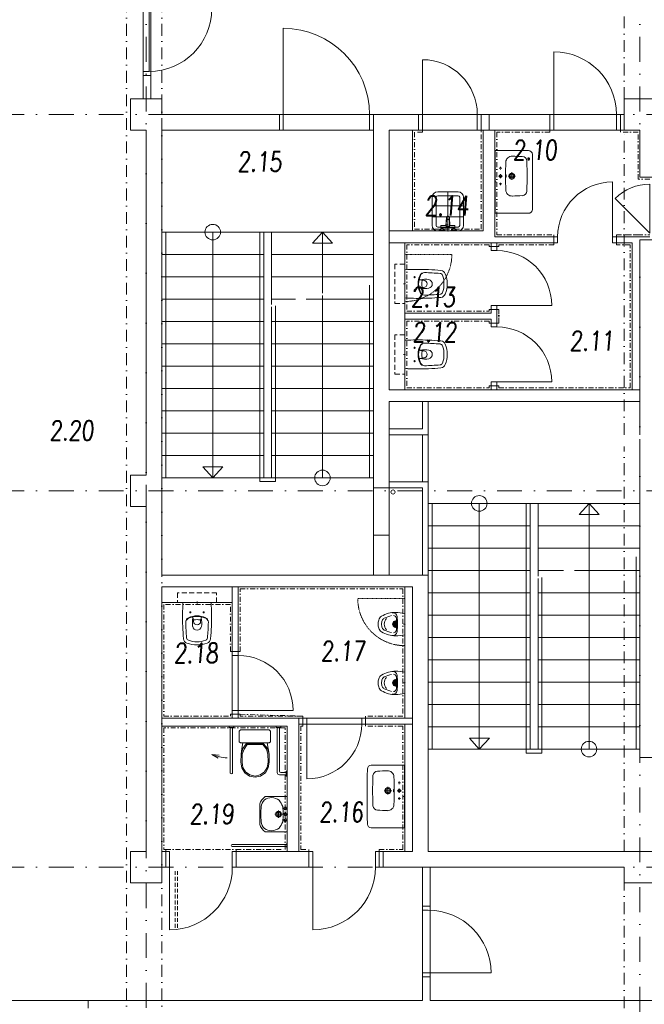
# Model space of a CAD drawing. Header units: millimetres. Extents: x 144573 to 336993, y 74252 to 247042.
# Tile 126 of 256: x 152099 to 160067, y 179905 to 192465. Entities that reach past the tile are written whole.
import ezdxf

# ---------------------------------------------------------------- set-up
doc = ezdxf.new("R2010")
doc.units = ezdxf.units.MM
for name, pattern in [('ACDINTGL', [3, 2, -1]), ('AM_DIN_F_W050', [6.25, 4.75, -1.5]), ('AM_DIN_G_W050', [13.75, 9.75, -1.5, 1, -1.5]), ('CK_Čerchovaná 50', [6, 3, -1.5, 0, -1.5]), ('DASHED', [0.75, 0.5, -0.25]), ('ČERCHOVANÁ', [25.4, 12.7, -6.35, 0, -6.35]), ('ČÁRKOVANÁ', [19.05, 12.7, -6.35]), ('ČÁRKOVANÁ01-01', [2, 1, -1])]:
    doc.linetypes.add(name, pattern=pattern)
for name, color, linetype, lineweight in [('DVERE', 255, 'Continuous', 0), ('NOVA', 255, 'Continuous', 0), ('NOVÁ INTERIERY', 255, 'Continuous', 0), ('NOVÁ TENKÁ', 255, 'Continuous', 0), ('NOVÁ TLUSTÁ', 255, 'Continuous', 0), ('OBKLAD', 255, 'ČERCHOVANÁ', 0), ('OSY', 255, 'Continuous', 0), ('POPIS2', 255, 'Continuous', 0), ('TENKA', 255, 'Continuous', 0), ('TLUSTA', 255, 'Continuous', 0), ('ZARIZOVAKY', 255, 'Continuous', 0), ('ŽB', 255, 'Continuous', 0)]:
    doc.layers.add(name, color=color, linetype=linetype, lineweight=lineweight)
doc.layers.add('PLOCHY K PRONÁJMU', color=255, linetype='Continuous', lineweight=0, plot=False)
doc.styles.add('CS-ROMANS', font='romans.shx', dxfattribs={"width": 0.75, "oblique": 5})

# ---------------------------------------------------------------- blocks, each defined once
blk = doc.blocks.new('232580d')
at = {"color": 4, "linetype": 'AM_DIN_G_W050', "ltscale": 2}
for p, q in [((0, 4), (0, -17)), ((-191, -70), (-159, -70)), ((-175, -54), (-175, -86)), ((-101, -70), (-49, -70)), ((-75, -44), (-75, -96)), ((41, -70), (9, -70)), ((25, -54), (25, -86)), ((-123, -215), (-27, -215)), ((-75, -167), (-75, -263))]:
    blk.add_line(p, q, dxfattribs=at)
blk.add_line((400, -3), (-400, -3))
blk.add_lwpolyline([(400, -3), (396, 0), (-396, 0), (-400, -3), (-400, -427, 0.409065), (-351, -477, 0.008803), (351, -477, 0.407938), (400, -427)], format="xyb", close=True)
for centre, radius in [((-75, -70), 17.5), ((-75, -215), 37.5), ((-75, -215), 26)]:
    blk.add_circle(centre, radius)
for centre, radius, start, end in [((-250, -219), 80, 91.2976, 182.0452), ((30179, 981), 30532, 182.2568, 182.496), ((-82, -3801), 3666, 89.8884, 92.6532), ((-68, -3801), 3666, 87.3468, 90.1116), ((100, -219), 80, 357.9548, 88.7024), ((-30329, 981), 30532, 357.504, 357.7432), ((-265, -346), 60, 183.112, 267.0658), ((115, -346), 60, 272.9342, 356.888), ((-93, 3212), 3622, 267.2245, 270.2742), ((-57, 3212), 3622, 269.7258, 272.7755)]:
    blk.add_arc(centre, radius, start, end)
blk.add_ellipse((-75, -141), major_axis=(-15, 0), ratio=0.099268)
blk = doc.blocks.new('255109d')
for p, q in [((-226, 140), (-227, 136)), ((-240, 46), (-219, 46)), ((-240, -46), (-219, -46)), ((-226, -140), (-227, -136))]:
    blk.add_line(p, q)
at = {"color": 4, "linetype": 'AM_DIN_G_W050', "ltscale": 2}
for p, q in [((-115, 85), (-135, 85)), ((-125, 95), (-125, 75)), ((-115, -85), (-135, -85)), ((-125, -95), (-125, -75)), ((15, 0), (-15, 0))]:
    blk.add_line(p, q, dxfattribs=at)
blk.add_lwpolyline([(0, 175, 0.396878), (-5, 180, 0.013004), (-147, 185, 0.025385), (-461, 172, 0.282342), (-517, 130, 0.101012), (-540, 0, 0.101012), (-517, -130, 0.282342), (-461, -172, 0.025385), (-147, -185, 0.013016), (-5, -180, 0.3898), (0, -175)], format="xyb", close=True)
for centre in [(-125, 85), (-125, -85)]:
    blk.add_circle(centre, 7.5)
for centre, radius, start, end in [((-449, 98), 35, 94.5355, 159.2306), ((-102, -4356), 4503, 91.8907, 94.4491), ((-249, 84), 60, 25.396, 91.5044), ((-224, 136), 3, 169.7599, 243.74), ((-249, 84), 54.3, 25.396, 63.74), ((-210, 8), 290, 159.2403, 181.6777), ((-210, -8), 290, 178.3223, 200.7597), ((-294, 0), 56.9, 102.1151, 180.2071), ((-294, 0), 56.9, 179.7929, 257.8849), ((-260, -216), 276, 76.7662, 99.7137), ((-240, 0), 45.6, 90, 180.2071), ((-240, 0), 45.6, 179.7929, 270), ((-210, 41), 10, 96.4253, 187.6248), ((-514, 0), 296, 0, 7.6248), ((-252, 409), 361, 276.4253, 279.5601), ((-427, 0), 251, 0, 25.396), ((-427, 0), 257, 0, 25.396), ((-193, 63), 10, 279.5601, 355.2939), ((-449, -98), 35, 200.7694, 265.4645), ((-260, 216), 276, 260.2863, 283.1947), ((-249, -84), 60, 268.4956, 334.604), ((-249, -84), 54.3, 296.26, 334.604), ((-514, 0), 296, 352.3752, 0), ((-210, -41), 10, 172.3752, 263.5747), ((-252, -409), 361, 80.4399, 83.5747), ((-427, 0), 251, 334.604, 0), ((-427, 0), 257, 334.604, 0), ((-193, -63), 10, 4.7061, 80.4399), ((-102, 4356), 4503, 265.5509, 268.1093), ((-224, -136), 3, 116.26, 190.2401)]:
    blk.add_arc(centre, radius, start, end)
blk = doc.blocks.new('vylevka')
for p, q in [((-500, -130), (-500, 130)), ((-450, -130), (-450, 130)), ((-430, 200), (-70, 200)), ((-430, 150), (-70, 150)), ((-320, 200), (-320, -200)), ((-180, 200), (-180, -200)), ((-50, 130), (-50, -130)), ((0, 130), (0, -130)), ((-500, 0), (0, 0)), ((-70, -150), (-430, -150)), ((-70, -200), (-430, -200))]:
    blk.add_line(p, q)
for centre, radius, start, end in [((-430, 130), 70, 90, 180), ((-430, 130), 20, 90, 180), ((-70, 130), 70, 0, 90), ((-70, 130), 20, 0, 90), ((-430, -130), 70, 180, 270), ((-430, -130), 20, 180, 270), ((-70, -130), 20, 270, 0), ((-70, -130), 70, 270, 0)]:
    blk.add_arc(centre, radius, start, end)
blk = doc.blocks.new('16__hcb01497_dwg')
for p, q in [((0, 184), (0, 189)), ((0, 189), (0, 184)), ((0, 189), (1.31857, 189)), ((0, 184), (21.3, 164)), ((0, 184), (21.3, 164)), ((0, 184), (1.31857, 184)), ((1.31857, 189), (4.76714, 189)), ((1.31857, 184), (4.76714, 184)), ((4.76714, 189), (10.4471, 189)), ((4.76714, 184), (10.4471, 184)), ((10.4471, 189), (17.8514, 189)), ((10.4471, 184), (17.8514, 184)), ((17.8514, 189), (26.3714, 189)), ((17.8514, 184), (26.3714, 184)), ((20.5, 149), (20.5, 144.04)), ((20.5, 149), (21.1, 149)), ((20.5, 144.04), (20.5, 149)), ((20.5, 144.04), (20.5, 139)), ((20.5, 139), (20.5, 144.04)), ((20.5, 139), (20.5, 133.96)), ((20.5, 133.96), (20.5, 139)), ((20.5, 129.32), (20.5, 133.96)), ((20.5, 133.96), (20.5, 129.32)), ((20.5, 125.24), (20.5, 129.32)), ((20.5, 129.32), (20.5, 125.24)), ((21.1, 149), (110.5, 149)), ((21.1, 149), (110.5, 149)), ((21.3, 164), (21.8071, 164)), ((21.8071, 164), (23.2271, 164)), ((22.3143, 161), (24.3429, 163)), ((22.3143, 159), (22.3143, 161)), ((22.3143, 161), (22.8214, 161)), ((22.3143, 161), (22.3143, 159)), ((22.3143, 156), (22.3143, 159)), ((22.3143, 159), (22.3143, 156)), ((22.3143, 156), (22.3143, 153)), ((22.3143, 153), (22.3143, 156)), ((22.3143, 151), (22.3143, 153)), ((22.3143, 153), (22.3143, 151)), ((22.3143, 151), (24.3429, 149)), ((22.3143, 151), (22.8214, 151)), ((22.8214, 161), (48.6857, 161)), ((22.8214, 151), (48.6857, 151)), ((23.2271, 164), (25.4586, 164)), ((23.2271, 164), (24.3429, 164)), ((24.3429, 163), (24.3429, 164)), ((24.3429, 164), (24.7486, 164)), ((24.3429, 164), (24.3429, 163)), ((24.3429, 163), (24.7486, 163)), ((24.7486, 164), (25.8643, 164)), ((24.7486, 163), (25.8643, 163)), ((25.4586, 164), (28.4, 164)), ((25.8643, 164), (27.5886, 164)), ((25.8643, 163), (27.5886, 163)), ((26.3714, 189), (35.5, 189)), ((26.3714, 184), (35.5, 184)), ((27.5886, 164), (29.9214, 164)), ((27.5886, 163), (29.9214, 163)), ((28.4, 164), (31.8486, 164)), ((29.9214, 164), (32.66, 164)), ((29.9214, 163), (32.66, 163)), ((31.8486, 164), (35.5, 164)), ((32.66, 164), (35.5, 164)), ((32.66, 163), (35.5, 163)), ((35.5, 189), (44.6286, 189)), ((35.5, 184), (44.6286, 184)), ((35.5, 164), (38.34, 164)), ((35.5, 164), (39.1514, 164)), ((35.5, 163), (38.34, 163)), ((38.34, 164), (41.0786, 164)), ((38.34, 163), (41.0786, 163)), ((39.1514, 164), (42.6, 164)), ((41.0786, 164), (43.4114, 164)), ((41.0786, 163), (43.4114, 163)), ((42.6, 164), (45.5414, 164)), ((43.4114, 164), (45.1357, 164)), ((43.4114, 163), (45.1357, 163)), ((44.6286, 189), (53.1486, 189)), ((44.6286, 184), (53.1486, 184)), ((45.1357, 164), (46.2514, 164)), ((45.1357, 163), (46.2514, 163)), ((45.5414, 164), (47.7729, 164)), ((46.2514, 164), (46.6571, 164)), ((46.2514, 163), (46.6571, 163)), ((46.6571, 163), (46.6571, 164)), ((46.6571, 164), (46.6571, 163)), ((46.6571, 164), (47.7729, 164)), ((46.6571, 163), (48.6857, 161)), ((46.6571, 149), (48.6857, 151)), ((47.7729, 164), (49.1929, 164)), ((48.6857, 161), (48.6857, 156)), ((48.6857, 156), (48.6857, 161)), ((48.6857, 156), (48.6857, 153)), ((48.6857, 153), (48.6857, 156)), ((48.6857, 151), (48.6857, 153)), ((48.6857, 153), (48.6857, 151)), ((49.1929, 164), (49.7, 164)), ((49.7, 164), (71, 184)), ((53.1486, 189), (60.5529, 189)), ((53.1486, 184), (60.5529, 184)), ((60.5529, 189), (66.2329, 189)), ((60.5529, 184), (66.2329, 184)), ((66.2329, 189), (69.6814, 189)), ((66.2329, 184), (69.6814, 184)), ((69.6814, 189), (71, 189)), ((69.6814, 184), (71, 184)), ((71, 184), (71, 189)), ((71, 189), (71, 184)), ((88.764, 123.713), (89.292, 126.814)), ((88.764, 123.713), (89.292, 126.814)), ((89.292, 126.814), (91.404, 132.014)), ((90.26, 128.77), (91.404, 131.123)), ((90.917, 124.569), (92.66, 126.902)), ((91.404, 132.014), (94.924, 136.607)), ((91.404, 131.123), (93.076, 133.418)), ((92.66, 126.902), (94.608, 128.944)), ((93.076, 133.418), (95.012, 135.367)), ((94.608, 128.944), (96.7611, 130.792)), ((94.924, 136.607), (99.588, 140.074)), ((95.012, 135.367), (97.124, 137.187)), ((96.7611, 130.792), (99.2218, 132.444)), ((97.124, 137.187), (99.588, 138.695)), ((99.2218, 132.444), (101.888, 133.611)), ((99.588, 140.074), (104.868, 142.153)), ((99.588, 138.695), (102.14, 139.743)), ((101.888, 133.611), (104.656, 134.486)), ((102.14, 139.743), (104.868, 140.626)), ((104.656, 134.486), (107.527, 135.07)), ((104.868, 142.153), (110.5, 142.933)), ((104.868, 140.626), (107.596, 141.14)), ((107.527, 135.07), (110.5, 135.264)), ((107.596, 141.14), (110.5, 141.361)), ((199.9, 149), (110.5, 149)), ((199.9, 149), (110.5, 149)), ((116.132, 142.153), (110.5, 142.933)), ((113.404, 141.14), (110.5, 141.361)), ((113.473, 135.07), (110.5, 135.264)), ((116.132, 140.626), (113.404, 141.14)), ((116.344, 134.486), (113.473, 135.07)), ((121.412, 140.074), (116.132, 142.153)), ((118.86, 139.743), (116.132, 140.626)), ((119.112, 133.611), (116.344, 134.486)), ((121.412, 138.695), (118.86, 139.743)), ((121.7782, 132.444), (119.112, 133.611)), ((126.076, 136.607), (121.412, 140.074)), ((123.876, 137.187), (121.412, 138.695)), ((124.2389, 130.792), (121.7782, 132.444)), ((125.988, 135.367), (123.876, 137.187)), ((126.392, 128.944), (124.2389, 130.792)), ((127.924, 133.418), (125.988, 135.367)), ((129.596, 132.014), (126.076, 136.607)), ((128.34, 126.902), (126.392, 128.944)), ((129.596, 131.123), (127.924, 133.418)), ((130.083, 124.569), (128.34, 126.902)), ((131.708, 126.814), (129.596, 132.014)), ((130.74, 128.77), (129.596, 131.123)), ((132.236, 123.713), (131.708, 126.814)), ((132.236, 123.713), (131.708, 126.814)), ((150, 189), (150, 184)), ((150, 184), (150, 189)), ((151.3186, 189), (150, 189)), ((171.3, 164), (150, 184)), ((151.3186, 184), (150, 184)), ((154.7671, 189), (151.3186, 189)), ((154.7671, 184), (151.3186, 184)), ((160.4471, 189), (154.7671, 189)), ((160.4471, 184), (154.7671, 184)), ((167.8514, 189), (160.4471, 189)), ((167.8514, 184), (160.4471, 184)), ((176.3714, 189), (167.8514, 189)), ((176.3714, 184), (167.8514, 184)), ((171.8071, 164), (171.3, 164)), ((173.2271, 164), (171.8071, 164)), ((174.3429, 163), (172.3143, 161)), ((198.1786, 161), (172.3143, 161)), ((172.3143, 156), (172.3143, 161)), ((172.3143, 161), (172.3143, 156)), ((172.3143, 153), (172.3143, 156)), ((172.3143, 156), (172.3143, 153)), ((172.3143, 153), (172.3143, 151)), ((172.3143, 151), (172.3143, 153)), ((198.1786, 151), (172.3143, 151)), ((174.3429, 149), (172.3143, 151)), ((175.4586, 164), (173.2271, 164)), ((174.3429, 164), (173.2271, 164)), ((174.3429, 164), (174.3429, 163)), ((174.7486, 164), (174.3429, 164)), ((174.3429, 163), (174.3429, 164)), ((174.7486, 163), (174.3429, 163)), ((175.8643, 164), (174.7486, 164)), ((175.8643, 163), (174.7486, 163)), ((178.4, 164), (175.4586, 164)), ((177.5886, 164), (175.8643, 164)), ((177.5886, 163), (175.8643, 163)), ((185.5, 189), (176.3714, 189)), ((185.5, 184), (176.3714, 184)), ((179.9214, 164), (177.5886, 164)), ((179.9214, 163), (177.5886, 163)), ((181.8486, 164), (178.4, 164)), ((182.66, 164), (179.9214, 164)), ((182.66, 163), (179.9214, 163)), ((185.5, 164), (181.8486, 164)), ((185.5, 164), (182.66, 164)), ((185.5, 163), (182.66, 163)), ((194.6286, 189), (185.5, 189)), ((194.6286, 184), (185.5, 184)), ((189.1514, 164), (185.5, 164)), ((188.34, 164), (185.5, 164)), ((188.34, 163), (185.5, 163)), ((191.0786, 164), (188.34, 164)), ((191.0786, 163), (188.34, 163)), ((192.6, 164), (189.1514, 164)), ((193.4114, 164), (191.0786, 164)), ((193.4114, 163), (191.0786, 163)), ((195.5414, 164), (192.6, 164)), ((195.1357, 164), (193.4114, 164)), ((195.1357, 163), (193.4114, 163)), ((203.1486, 189), (194.6286, 189)), ((203.1486, 184), (194.6286, 184)), ((196.2514, 164), (195.1357, 164)), ((196.2514, 163), (195.1357, 163)), ((197.7729, 164), (195.5414, 164)), ((196.6571, 164), (196.2514, 164)), ((196.6571, 163), (196.2514, 163)), ((197.7729, 164), (196.6571, 164)), ((196.6571, 164), (196.6571, 163)), ((196.6571, 163), (196.6571, 164)), ((198.6857, 161), (196.6571, 163)), ((198.6857, 151), (196.6571, 149)), ((199.1929, 164), (197.7729, 164)), ((198.6857, 161), (198.1786, 161)), ((198.6857, 151), (198.1786, 151)), ((198.6857, 161), (198.6857, 159)), ((198.6857, 159), (198.6857, 161)), ((198.6857, 159), (198.6857, 156)), ((198.6857, 156), (198.6857, 159)), ((198.6857, 153), (198.6857, 156)), ((198.6857, 156), (198.6857, 153)), ((198.6857, 153), (198.6857, 151)), ((198.6857, 151), (198.6857, 153)), ((199.7, 164), (199.1929, 164)), ((221, 184), (199.7, 164)), ((221, 184), (199.7, 164)), ((200.5, 149), (199.9, 149)), ((200.5, 144.04), (200.5, 149)), ((200.5, 149), (200.5, 144.04)), ((200.5, 139), (200.5, 144.04)), ((200.5, 144.04), (200.5, 139)), ((200.5, 133.96), (200.5, 139)), ((200.5, 139), (200.5, 133.96)), ((200.5, 133.96), (200.5, 129.32)), ((200.5, 129.32), (200.5, 133.96)), ((200.5, 129.32), (200.5, 125.24)), ((200.5, 125.24), (200.5, 129.32)), ((210.5529, 189), (203.1486, 189)), ((210.5529, 184), (203.1486, 184)), ((216.23286, 189), (210.5529, 189)), ((216.23286, 184), (210.5529, 184)), ((219.68143, 189), (216.23286, 189)), ((219.68143, 184), (216.23286, 184)), ((221, 189), (219.68143, 189)), ((221, 184), (219.68143, 184)), ((221, 189), (221, 184)), ((221, 184), (221, 189)), ((20.5, 122.12), (20.5, 125.24)), ((20.5, 125.24), (20.5, 122.12)), ((20.5, 120.2), (20.5, 122.12)), ((20.5, 122.12), (20.5, 120.2)), ((20.5, 119.48), (20.5, 120.2)), ((20.5, 120.2), (20.5, 119.48)), ((20.5, 119.48), (21.1, 119)), ((21.1, 119), (85.87269, 119)), ((21.1, 119), (85.87269, 119)), ((85.87269, 119), (91.5, 18.7113)), ((87.9436, 113.874), (88.1487, 116.693)), ((87.9436, 113.874), (88.0295, 109.714)), ((88.0295, 109.714), (88.1356, 106.059)), ((88.1356, 106.059), (88.3031, 101.859)), ((88.1487, 116.693), (88.764, 123.713)), ((88.1487, 116.693), (88.7639, 119.416)), ((88.3031, 101.859), (88.4913, 97.5607)), ((88.4913, 97.5607), (88.66662, 94.41746)), ((88.66662, 94.41746), (91.0195, 57.4329)), ((88.7639, 119.416), (89.6866, 122.041)), ((89.6866, 122.041), (90.917, 124.569)), ((91.0195, 57.4329), (91.2246, 55.0022)), ((91.2246, 55.0022), (91.7372, 52.6687)), ((91.5, 18.7113), (91.7, 16.2493)), ((91.7, 16.2493), (92.2, 13.8858)), ((91.7372, 52.6687), (92.5574, 50.3353)), ((92.2, 13.8858), (93, 11.5223)), ((92.5574, 50.3353), (93.5827, 48.1963)), ((93, 11.5223), (94, 9.35567)), ((93.5827, 48.1963), (95.1207, 46.1545)), ((94, 9.35567), (95.5, 7.28758)), ((95.1207, 46.1545), (96.7611, 44.4044)), ((95.5, 7.28758), (97.1, 5.51492)), ((96.7611, 44.4044), (98.6066, 42.8487)), ((97.1, 5.51492), (98.9, 3.93923)), ((98.1542, 110.929), (98.1902, 111.185)), ((98.1542, 110.929), (98.1902, 110.673)), ((98.1902, 111.185), (98.2862, 111.425)), ((98.1902, 110.673), (98.2862, 110.433)), ((98.2862, 111.425), (98.4462, 111.637)), ((98.2862, 110.433), (98.4462, 110.221)), ((98.4462, 111.637), (98.6582, 111.797)), ((98.4462, 110.221), (98.6582, 110.061)), ((98.6066, 42.8487), (100.76, 41.3903)), ((98.6582, 111.797), (98.8982, 111.893)), ((98.6582, 110.061), (98.8982, 109.965)), ((98.8982, 111.893), (99.1542, 111.929)), ((98.8982, 109.965), (99.1542, 109.929)), ((98.9, 3.93923), (101, 2.46202)), ((99.1542, 111.929), (99.4102, 111.893)), ((99.1542, 109.929), (99.4102, 109.965)), ((99.4102, 111.893), (99.6502, 111.797)), ((99.4102, 109.965), (99.6502, 110.061)), ((99.6502, 111.797), (99.8622, 111.637)), ((99.6502, 110.061), (99.8622, 110.221)), ((99.8622, 111.637), (100.0222, 111.425)), ((99.8622, 110.221), (100.0222, 110.433)), ((100.0222, 111.425), (100.1182, 111.185)), ((100.0222, 110.433), (100.1182, 110.673)), ((100.1182, 111.185), (100.1542, 110.929)), ((100.1182, 110.673), (100.1542, 110.929)), ((100.76, 41.3903), (103.015, 40.418)), ((101, 2.46202), (103.2, 1.47721)), ((103.015, 40.418), (105.476, 39.6402)), ((103.2, 1.47721), (105.6, 0.68937)), ((103.2, 1.47721), (105.6, 0.68937)), ((105.476, 39.6402), (107.937, 39.1541)), ((105.6, 0.68937), (108, 0.19696)), ((105.6, 0.68937), (108, 0.19696)), ((107.937, 39.1541), (110.5, 38.9596)), ((108, 0.19696), (110.5, 0)), ((108, 0.19696), (110.5, 0)), ((113.063, 39.1541), (110.5, 38.9596)), ((113, 0.19696), (110.5, 0)), ((113, 0.19696), (110.5, 0)), ((115.4, 0.68937), (113, 0.19696)), ((115.4, 0.68937), (113, 0.19696)), ((115.524, 39.6402), (113.063, 39.1541)), ((117.8, 1.47721), (115.4, 0.68937)), ((117.8, 1.47721), (115.4, 0.68937)), ((117.985, 40.418), (115.524, 39.6402)), ((120, 2.46202), (117.8, 1.47721)), ((120.24, 41.3903), (117.985, 40.418)), ((122.1, 3.93923), (120, 2.46202)), ((122.3934, 42.8487), (120.24, 41.3903)), ((120.8818, 111.185), (120.8458, 110.929)), ((120.8818, 110.673), (120.8458, 110.929)), ((120.9778, 111.425), (120.8818, 111.185)), ((120.9778, 110.433), (120.8818, 110.673)), ((121.1378, 111.637), (120.9778, 111.425)), ((121.1378, 110.221), (120.9778, 110.433)), ((121.3498, 111.797), (121.1378, 111.637)), ((121.3498, 110.061), (121.1378, 110.221)), ((121.5898, 111.893), (121.3498, 111.797)), ((121.5898, 109.965), (121.3498, 110.061)), ((121.8458, 111.929), (121.5898, 111.893)), ((121.8458, 109.929), (121.5898, 109.965)), ((122.1018, 111.893), (121.8458, 111.929)), ((122.1018, 109.965), (121.8458, 109.929)), ((123.9, 5.51492), (122.1, 3.93923)), ((122.3418, 111.797), (122.1018, 111.893)), ((122.3418, 110.061), (122.1018, 109.965)), ((122.5538, 111.637), (122.3418, 111.797)), ((122.5538, 110.221), (122.3418, 110.061)), ((124.2389, 44.4044), (122.3934, 42.8487)), ((122.7138, 111.425), (122.5538, 111.637)), ((122.7138, 110.433), (122.5538, 110.221)), ((122.8098, 111.185), (122.7138, 111.425)), ((122.8098, 110.673), (122.7138, 110.433)), ((122.8458, 110.929), (122.8098, 111.185)), ((122.8458, 110.929), (122.8098, 110.673)), ((125.5, 7.28758), (123.9, 5.51492)), ((125.8793, 46.1545), (124.2389, 44.4044)), ((127, 9.35567), (125.5, 7.28758)), ((127.4173, 48.1963), (125.8793, 46.1545)), ((128, 11.5223), (127, 9.35567)), ((128.4426, 50.3353), (127.4173, 48.1963)), ((128.8, 13.8858), (128, 11.5223)), ((129.2628, 52.6687), (128.4426, 50.3353)), ((129.3, 16.2493), (128.8, 13.8858)), ((129.7754, 55.0022), (129.2628, 52.6687)), ((129.5, 18.7113), (129.3, 16.2493)), ((135.12731, 119), (129.5, 18.7113)), ((129.9805, 57.4329), (129.7754, 55.0022)), ((132.33338, 94.41746), (129.9805, 57.4329)), ((131.3134, 122.041), (130.083, 124.569)), ((132.2361, 119.416), (131.3134, 122.041)), ((132.8513, 116.693), (132.236, 123.713)), ((132.8513, 116.693), (132.2361, 119.416)), ((132.5087, 97.5607), (132.33338, 94.41746)), ((132.6969, 101.859), (132.5087, 97.5607)), ((132.8644, 106.059), (132.6969, 101.859)), ((133.0564, 113.874), (132.8513, 116.693)), ((132.9705, 109.714), (132.8644, 106.059)), ((133.0564, 113.874), (132.9705, 109.714)), ((199.9, 119), (135.12731, 119)), ((199.9, 119), (135.12731, 119)), ((200.5, 119.48), (199.9, 119)), ((200.5, 125.24), (200.5, 122.12)), ((200.5, 122.12), (200.5, 125.24)), ((200.5, 122.12), (200.5, 120.2)), ((200.5, 120.2), (200.5, 122.12)), ((200.5, 120.2), (200.5, 119.48)), ((200.5, 119.48), (200.5, 120.2))]:
    blk.add_line(p, q)
blk.add_point((110.5, 189))
blk = doc.blocks.new('280631d')
at = {"color": 4, "linetype": 'AM_DIN_G_W050', "ltscale": 2}
blk.add_line((0, -15), (0, 8), dxfattribs=at)
at = {"linetype": 'AM_DIN_G_W050', "ltscale": 2}
for p, q in [((-46, -115), (46, -115)), ((0, -105), (0, -161))]:
    blk.add_line(p, q, dxfattribs=at)
blk.add_lwpolyline([(135, 0), (-135, 0, 0.036949), (-150, -116, 0.138094), (-100, -297, 0.193504), (-52, -333, 0.062656), (0, -340, 0.062656), (52, -333, 0.193504), (100, -297, 0.138094), (150, -116, 0.036949)], format="xyb", close=True)
for centre, radius, start, end in [((-91, -153), 53.8, 148.4868, 188.6401), ((-94, -145), 47.1, 93.3708, 154.4824), ((-72, -150), 40.2, 106.7016, 169.725), ((3, -1238), 1145, 90.1625, 95.0265), ((-51, -225), 119, 89.5454, 105.8857), ((0, -996), 891, 89.9918, 93.182), ((0, -115), 40, 167.428, 12.572), ((0, -115), 33, 164.1814, 15.8186), ((0, -115), 32, 163.6049, 16.3951), ((-3, -1238), 1145, 84.9735, 89.8375), ((0, -996), 891, 86.818, 90.0082), ((50, -225), 119, 74.1143, 90.4546), ((71, -150), 40.2, 10.275, 73.2984), ((94, -145), 47.1, 25.5176, 86.6292), ((91, -153), 53.8, 351.3599, 31.5132), ((414, -38), 538, 193.994, 204.5632), ((-2, -165), 97.6, 225, 270.9552), ((1, -165), 97.6, 269.0448, 315), ((-414, -38), 538, 335.4368, 346.006), ((-30, -241), 50, 204.5632, 250.4606), ((-2, -161), 135, 250.4606, 270.6492), ((1, -161), 135, 269.3508, 289.5394), ((30, -241), 50, 289.5394, 335.4368)]:
    blk.add_arc(centre, radius, start, end)
at = {"linetype": 'ACDINTGL', "lineweight": 0, "ltscale": 5}
for radius, start, end in [(22.6, 155.6653, 24.3347), (14.7, 139.9109, 40.0891)]:
    blk.add_arc((0, -115), radius, start, end, dxfattribs=at)
blk = doc.blocks.new('ZÁCHOD INVALIDNÍ 1')
for p, q in [((-742, 0), (-742, -19)), ((-682, 0), (-682, -19)), ((-142, 0), (-142, -19)), ((-82, 0), (-82, -19)), ((-682, -19), (-742, -19)), ((-727, -19), (-727, -593)), ((-697, -19), (-697, -593)), ((-611, -64), (-596, -49)), ((-611, -201), (-611, -64)), ((-596, -49), (-228, -49)), ((-228, -49), (-213, -64)), ((-213, -64), (-213, -201)), ((-82, -19), (-142, -19)), ((-127, -19), (-127, -593)), ((-97, -19), (-97, -578)), ((-596, -216), (-611, -201)), ((-228, -216), (-596, -216)), ((-564, -216), (-580, -288)), ((-565, -288), (-522, -226)), ((-551, -295), (-512, -237)), ((-522, -226), (-301, -226)), ((-512, -237), (-311, -237)), ((-311, -237), (-264, -295)), ((-301, -226), (-251, -288)), ((-241, -288), (-257, -216)), ((-213, -201), (-228, -216)), ((-962, -364), (-880, -409)), ((-962, -364), (-869, -371)), ((-589, -360), (-590, -462)), ((-580, -288), (-589, -360)), ((-588, -360), (-565, -288)), ((-575, -462), (-574, -361)), ((-574, -361), (-551, -295)), ((-264, -295), (-247, -361)), ((-251, -288), (-232, -360)), ((-247, -361), (-245, -462)), ((-232, -360), (-241, -288)), ((-230, -462), (-232, -360)), ((-590, -462), (-580, -534)), ((-566, -528), (-575, -462)), ((-245, -462), (-255, -528)), ((-241, -534), (-230, -462)), ((-580, -534), (-541, -596)), ((-531, -585), (-566, -528)), ((-541, -596), (-482, -638)), ((-475, -624), (-531, -585)), ((-410, -638), (-475, -624)), ((-346, -624), (-410, -638)), ((-289, -585), (-346, -624)), ((-339, -638), (-279, -596)), ((-255, -528), (-289, -585)), ((-279, -596), (-241, -534)), ((-15, -623), (-97, -623)), ((-15, -593), (-82, -593)), ((0, -578), (-15, -578)), ((-15, -578), (-15, -638)), ((-482, -638), (-410, -653)), ((-410, -653), (-339, -638)), ((0, -638), (-15, -638))]:
    blk.add_line(p, q)
for centre, radius, start, end in [((-712, 331), 739, 250.2216, 265.8458), ((-712, -595), 15.1, 171.9571, 8.0429), ((-97, -593), 30, 180, 270), ((-82, -578), 15, 180, 270)]:
    blk.add_arc(centre, radius, start, end)
blk = doc.blocks.new('UMÝVATKO')
at = {"layer": 'ZARIZOVAKY', "ltscale": 10}
for p, q in [((255913, 129057), (255463, 129057)), ((255463, 129057), (255463, 128776)), ((255913, 128776), (255913, 129057)), ((255557, 128707), (255818, 128707))]:
    blk.add_line(p, q, dxfattribs=at)
at = {"layer": 'ZARIZOVAKY', "color": 4, "linetype": 'AM_DIN_G_W050', "ltscale": 2}
for p, q in [((255586, 129032), (255639, 129032)), ((255613, 129058), (255613, 129005)), ((255661, 129032), (255714, 129032)), ((255688, 129031), (255688, 129067)), ((255688, 129058), (255688, 129005)), ((255688, 128995), (255688, 128900)), ((255736, 129032), (255789, 129032)), ((255763, 129058), (255763, 129005)), ((255640, 128947), (255735, 128947))]:
    blk.add_line(p, q, dxfattribs=at)
at = {"layer": 'ZARIZOVAKY', "color": 6, "linetype": 'AM_DIN_F_W050', "ltscale": 4}
for centre in [(255613, 129032), (255688, 129032), (255763, 129032)]:
    blk.add_circle(centre, 17.5, dxfattribs=at)
at = {"layer": 'ZARIZOVAKY'}
for radius in [37.5, 26]:
    blk.add_circle((255688, 128947), radius, dxfattribs=at)
for centre, radius, start, end in [((255767, 128603), 434, 114.0032, 126.2619), ((255688, 128143), 862, 83.5589, 96.4411), ((255608, 128603), 434, 53.7381, 65.9968), ((255631, 128855), 155, 140.9124, 215.0962), ((255744, 128855), 155, 324.9038, 39.0876), ((255607, 128873), 173, 213.8676, 253.3944), ((255607, 128873), 148, 226.4169, 264.1126), ((255769, 128873), 148, 275.8874, 313.5831), ((255769, 128873), 173, 286.6056, 326.1324), ((255688, 129582), 862, 263.5589, 276.4411)]:
    blk.add_arc(centre, radius, start, end, dxfattribs=at)
blk = doc.blocks.new('IMOBILNÍ 2')
at = {"layer": 'ZARIZOVAKY'}
for p, q in [((-3, -1492), (-3, -1512)), ((0, -1492), (-3, -1492)), ((0, -1512), (0, -1492)), ((-700, -1512), (-3, -1512)), ((-700, -1538), (-3, -1538)), ((-3, -1558), (-3, -1512)), ((0, -1558), (-3, -1558)), ((0, -1512), (0, -1538)), ((0, -1538), (0, -1558))]:
    blk.add_line(p, q, dxfattribs=at)
blk.add_arc((-700, -1525), 13, 90, 270, dxfattribs=at)
at = {"layer": 'PLOCHY K PRONÁJMU', "rotation": 270}
blk.add_blockref('UMÝVATKO', (-129057, 254563), dxfattribs=at)
at = {"layer": 'ZARIZOVAKY'}
blk.add_blockref('ZÁCHOD INVALIDNÍ 1', (0, 0), dxfattribs=at)

msp = doc.modelspace()

# ---------------------------------------------------------------- linework, layer by layer
at = {"layer": 'DVERE'}
for p, q in [((159661.479, 189695.259), (159661.479, 190395.259)), ((158186.48, 188820.26), (158886.48, 188820.26)), ((158186.48, 187845.26), (158886.48, 187845.26)), ((154011.48, 181655.259), (154011.48, 180855.259)), ((155836.48, 181655.259), (155836.48, 180855.259))]:
    msp.add_line(p, q, dxfattribs=at)
for points in [[(153748.98, 192605.259), (154548.98, 192605.259, -0.414213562), (153748.98, 191805.259)], [(158911.48, 191255.259), (158911.48, 192055.259, -0.414213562), (159711.48, 191255.259)], [(157236.48, 191255.259), (157236.48, 191955.259, -0.414213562), (157936.48, 191255.259)], [(160136.48, 189742.759), (159694.538, 190184.7, -0.198912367), (160136.48, 190367.759)], [(154886.48, 183655.26), (155586.48, 183655.26, 0.414213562), (154886.48, 184355.26)], [(155761.481, 183480.259), (155761.481, 182780.259, 0.414213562), (156461.481, 183480.259)]]:
    msp.add_lwpolyline(points, format="xyb", close=True, dxfattribs=at)
for points in [[(153673.98, 191755.259), (153773.98, 191755.259)], [(158186.48, 189570.26), (158111.48, 189570.26)], [(158186.48, 189520.26), (158111.48, 189520.26)], [(154886.48, 184405.26), (154811.48, 184405.26)], [(154886.48, 184355.26), (154811.48, 184355.26)], [(154886.48, 183655.26), (154811.48, 183655.26)], [(152923.98, 179955.259), (152123.98, 179955.259)], [(152973.98, 179855.259), (152973.98, 179955.259)]]:
    msp.add_lwpolyline(points, close=True, dxfattribs=at)
for centre, radius, start, end in [((159661.479, 189695.259), 700, 90, 180), ((158186.48, 188820.26), 700, 0, 90), ((158186.48, 187845.26), 700, 0, 90), ((154011.48, 181655.259), 800, 270, 0), ((155836.48, 181655.259), 800, 270, 0)]:
    msp.add_arc(centre, radius, start, end, dxfattribs=at)
at = {"layer": 'NOVA'}
for p, q in [((153673.98, 192955.259), (153673.98, 191455.259)), ((153773.98, 192930.259), (153773.98, 191455.259)), ((155461.501, 191255.259), (155461.501, 192355.259)), ((155411.48, 191255.259), (155411.501, 191255.259)), ((155411.501, 191255.259), (155461.501, 191255.259)), ((156561.501, 191255.259), (156611.501, 191255.259)), ((157236.48, 191255.259), (157236.48, 191055.259)), ((157936.48, 191255.259), (157936.48, 191055.259)), ((158911.48, 191255.259), (158911.48, 191055.259)), ((159711.48, 191255.259), (159711.48, 191055.259)), ((155411.48, 191105.259), (155411.501, 191105.259)), ((155411.501, 191055.308), (155461.501, 191055.308)), ((156561.501, 191055.308), (156611.501, 191055.308)), ((157111.48, 189770.258), (157111.48, 191055.259)), ((158011.48, 191055.259), (158011.48, 189770.259)), ((158161.48, 191055.259), (158161.48, 189695.259)), ((156811.48, 189770.259), (158011.48, 189770.259)), ((158161.48, 189695.259), (158961.479, 189695.259)), ((159661.479, 189695.259), (160136.48, 189695.259)), ((156811.48, 189620.259), (158961.479, 189620.259)), ((157011.48, 189620.259), (157011.48, 187745.259)), ((158111.48, 189620.259), (158111.48, 189520.26)), ((158186.48, 189620.259), (158186.48, 189520.26)), ((159661.479, 189620.259), (159911.48, 189620.259)), ((159911.48, 187745.259), (159911.48, 189620.259)), ((158111.48, 188820.26), (158111.48, 188720.259)), ((158186.48, 188820.26), (158186.48, 188545.26)), ((157011.48, 188720.259), (158111.48, 188720.259)), ((157011.48, 188645.259), (158111.48, 188645.259)), ((158111.48, 188645.259), (158111.48, 188545.26)), ((158111.48, 187845.26), (158111.48, 187745.259)), ((158186.48, 187845.26), (158186.48, 187745.259)), ((154811.48, 185230.259), (154811.48, 184355.26)), ((154886.48, 185230.259), (154886.48, 184355.26)), ((157011.48, 185230.259), (157011.48, 183555.259)), ((154811.48, 185030.259), (153911.48, 185030.259)), ((154811.48, 183655.261), (154811.48, 183605.26)), ((154886.48, 183655.26), (154886.48, 183605.259)), ((155661.48, 183555.259), (153911.48, 183555.259)), ((155761.481, 183555.259), (155661.48, 183555.259)), ((155661.48, 183555.259), (155661.48, 181855.259)), ((157111.48, 183555.259), (156461.481, 183555.259)), ((155511.48, 183455.259), (153911.48, 183455.259)), ((155511.48, 183455.259), (155511.48, 181855.259)), ((155761.481, 183480.259), (155661.48, 183480.259)), ((157111.48, 183480.259), (156461.481, 183480.259)), ((157011.48, 183480.259), (157011.48, 181855.259)), ((154011.48, 181855.259), (154011.48, 181655.259)), ((154811.48, 181855.259), (154811.48, 181655.259)), ((155836.48, 181855.259), (155836.48, 181655.259)), ((156636.48, 181855.259), (156636.48, 181655.259)), ((157236.48, 179955.259), (157236.48, 181655.259)), ((157336.48, 179955.259), (157336.48, 181655.259)), ((157336.48, 181655.259), (157336.48, 180705.259)), ((157336.48, 181155.259), (157236.48, 181155.259)), ((157311.48, 181105.259), (157236.48, 181105.259)), ((157311.48, 180305.259), (157236.48, 180305.259)), ((157336.48, 180255.259), (157236.48, 180255.259)), ((157311.48, 180305.259), (158111.48, 180305.259)), ((154883.98, 179955.259), (155683.98, 179955.259)), ((157336.48, 179955.259), (158838.98, 179955.259))]:
    msp.add_line(p, q, dxfattribs=at)
for points in [[(153673.98, 191805.259), (153748.98, 191805.259)], [(155411.501, 191055.308), (155411.501, 191255.259)], [(155461.501, 191055.308), (155461.501, 191255.259)], [(156561.501, 191255.259), (155461.501, 191255.259)], [(156561.501, 191055.308), (156561.501, 191255.259)], [(156611.501, 191055.308), (156611.501, 191255.259)], [(157236.48, 191255.259), (157186.48, 191255.259)], [(157936.48, 191255.259), (158086.48, 191255.259)], [(158911.48, 191255.259), (158861.48, 191255.259)], [(159711.48, 191255.259), (159811.48, 191255.259)], [(156561.501, 191055.308), (155461.501, 191055.308)], [(157236.48, 191055.259), (157186.48, 191055.259)], [(158086.48, 191055.259), (157936.48, 191055.259)], [(158911.48, 191055.259), (158861.48, 191055.259)], [(159811.48, 191055.259), (159711.48, 191055.259)], [(155711.479, 183480.259), (155711.479, 183555.259)], [(155761.481, 183480.259), (155761.481, 183555.259)], [(156461.481, 183480.259), (156461.481, 183555.259)], [(156511.481, 183480.259), (156511.481, 183555.259)], [(154011.48, 181855.259), (153911.48, 181855.259)], [(154811.48, 181855.259), (154861.48, 181855.259)], [(155836.48, 181855.259), (155786.48, 181855.259)], [(156636.48, 181855.259), (156736.48, 181855.259)], [(153911.48, 181655.259), (154011.48, 181655.259)], [(154861.48, 181655.259), (154811.48, 181655.259)], [(155836.48, 181655.259), (155786.48, 181655.259)], [(156736.48, 181655.259), (156636.48, 181655.259)], [(153673.98, 179955.259), (151873.98, 179955.259)], [(153673.98, 179955.259), (154883.98, 179955.259)], [(155683.98, 179955.259), (157236.48, 179955.259)], [(158838.98, 179955.259), (161122.561, 179955.259)]]:
    msp.add_lwpolyline(points, close=True, dxfattribs=at)
msp.add_circle((156861.48, 186440.259), 26, dxfattribs=at)
for centre, radius in [((155461.501, 191255.259), 1100), ((157311.48, 180305.259), 800)]:
    msp.add_arc(centre, radius, 0, 90, dxfattribs=at)
at = {"layer": 'NOVÁ INTERIERY', "ltscale": 5}
for p, q in [((157011.48, 188720.259), (157011.48, 189620.259)), ((157011.48, 189470.259), (157011.48, 188870.259)), ((157011.48, 185080.259), (157011.48, 184480.259))]:
    msp.add_line(p, q, dxfattribs=at)
at = {"layer": 'NOVÁ INTERIERY', "linetype": 'ČÁRKOVANÁ01-01', "ltscale": 0.05}
for p, q in [((157011.48, 189470.259), (157611.48, 189470.259)), ((157011.48, 185080.259), (156411.48, 185080.259))]:
    msp.add_line(p, q, dxfattribs=at)
for centre, start, end in [((157011.48, 189470.259), 270, 0), ((157011.48, 185080.259), 180, 270)]:
    msp.add_arc(centre, 600, start, end, dxfattribs=at)
at = {"layer": 'NOVÁ TENKÁ', "ltscale": 5}
for p, q in [((157236.48, 191055.259), (157936.48, 191055.259)), ((158911.48, 191055.259), (159711.48, 191055.259)), ((154811.48, 184355.26), (154811.48, 183655.26)), ((155761.481, 183555.259), (156461.481, 183555.259))]:
    msp.add_line(p, q, dxfattribs=at)
at = {"layer": 'NOVÁ TENKÁ'}
for points in [[(158911.479, 189695.259), (158911.479, 189620.259)], [(158961.479, 189695.259), (158961.479, 189620.259)], [(159661.479, 189695.259), (159661.479, 189620.259)], [(159711.479, 189695.259), (159711.479, 189620.259)]]:
    msp.add_lwpolyline(points, close=True, dxfattribs=at)
at = {"layer": 'NOVÁ TENKÁ', "ltscale": 5}
for points in [[(158186.48, 188820.26), (158111.48, 188820.26)], [(158186.48, 188770.26), (158111.48, 188770.26)]]:
    msp.add_lwpolyline(points, close=True, dxfattribs=at)
at = {"layer": 'NOVÁ TLUSTÁ'}
for p, q in [((154811.48, 183605.26), (154811.48, 183555.259)), ((154811.48, 183605.26), (154811.48, 183555.259)), ((154886.48, 183605.26), (154886.48, 183555.259))]:
    msp.add_line(p, q, dxfattribs=at)
for points in [[(158186.48, 188595.26), (158111.48, 188595.26)], [(158186.48, 188545.26), (158111.48, 188545.26)], [(158186.48, 187845.26), (158111.48, 187845.26)], [(158186.48, 187795.26), (158111.48, 187795.26)], [(154886.48, 183605.26), (154811.48, 183605.26)]]:
    msp.add_lwpolyline(points, close=True, dxfattribs=at)
at = {"layer": 'OBKLAD', "ltscale": 5}
for p, q in [((157236.48, 191055.259), (157236.48, 191030.259)), ((157986.48, 191055.259), (157986.48, 191030.259)), ((158861.48, 191055.259), (158861.48, 191030.259)), ((159761.48, 191055.259), (159761.48, 191030.259)), ((157236.48, 191030.259), (157136.48, 191030.259)), ((157136.48, 191030.259), (157136.48, 189795.259)), ((157986.48, 189795.259), (157986.48, 191030.259)), ((158861.48, 191030.259), (158186.48, 191030.259)), ((158186.48, 191030.259), (158186.48, 189720.259)), ((159986.48, 191030.259), (159761.48, 191030.259)), ((159986.48, 190430.259), (159986.48, 191030.259)), ((160136.48, 190430.259), (159986.48, 190430.259)), ((157136.48, 189795.259), (157986.48, 189795.259)), ((158186.48, 189720.259), (158911.479, 189720.259)), ((158911.479, 189695.259), (158911.479, 189720.259)), ((159711.479, 189695.259), (159711.479, 189720.259)), ((159986.48, 189720.259), (160136.48, 189720.259)), ((158086.48, 189595.259), (157036.48, 189595.259)), ((157036.48, 189595.259), (157036.48, 188745.259)), ((158086.48, 189570.26), (158086.48, 189595.259)), ((158111.48, 189570.26), (158086.48, 189570.26)), ((158186.48, 189570.26), (158211.48, 189570.26)), ((158911.479, 189595.259), (158211.48, 189595.259)), ((158211.48, 189595.259), (158211.48, 189570.26)), ((158911.479, 189620.259), (158911.479, 189595.259)), ((159711.479, 189620.259), (159711.479, 189595.259)), ((159886.48, 189595.259), (159711.479, 189595.259)), ((159886.48, 187770.259), (159886.48, 189595.259)), ((157036.48, 188745.259), (158086.48, 188745.259)), ((158111.48, 188770.259), (158086.48, 188770.259)), ((158086.48, 188745.259), (158086.48, 188770.259)), ((158186.48, 188770.26), (158211.48, 188770.26)), ((158086.48, 188620.259), (157036.48, 188620.259)), ((157036.48, 188620.259), (157036.48, 187770.259)), ((158086.48, 188595.259), (158086.48, 188620.259)), ((158111.48, 188595.259), (158086.48, 188595.259)), ((158186.48, 188595.26), (158211.48, 188595.26)), ((158111.48, 187795.259), (158086.48, 187795.259)), ((158086.48, 187770.259), (158086.48, 187795.259)), ((158186.48, 187795.259), (158211.48, 187795.259)), ((158211.48, 187795.259), (158211.48, 187770.259)), ((157036.48, 187770.259), (158086.48, 187770.259)), ((158211.48, 187770.259), (159886.48, 187770.259)), ((154911.48, 184405.26), (154911.48, 185205.259)), ((154911.48, 185205.259), (156986.48, 185205.259)), ((156986.48, 185205.259), (156986.48, 183580.259)), ((154786.48, 185005.259), (153936.48, 185005.259)), ((153936.48, 185005.259), (153936.48, 183580.259)), ((154786.48, 184405.26), (154786.48, 185005.259)), ((154811.48, 184405.26), (154786.48, 184405.26)), ((154886.48, 184405.26), (154911.48, 184405.26)), ((153936.48, 183580.259), (154786.48, 183580.259)), ((154811.48, 183605.259), (154786.48, 183605.259)), ((154786.48, 183580.259), (154786.48, 183605.259)), ((154886.48, 183605.26), (154911.48, 183605.26)), ((155711.481, 183555.259), (155711.481, 183580.259)), ((156511.481, 183555.259), (156511.481, 183580.259)), ((156986.48, 183580.259), (156511.481, 183580.259)), ((155711.481, 183455.259), (155686.48, 183455.259)), ((155686.48, 183455.259), (155686.48, 181880.259)), ((155711.481, 183480.259), (155711.481, 183455.259)), ((156511.481, 183480.259), (156511.481, 183455.259)), ((156986.48, 183455.259), (156511.481, 183455.259)), ((156986.48, 181880.259), (156986.48, 183455.259)), ((153961.48, 181855.259), (153961.48, 181880.259)), ((154861.48, 181855.259), (154861.48, 181880.259)), ((155686.48, 181880.259), (155786.48, 181880.259)), ((155786.48, 181855.259), (155786.48, 181880.259)), ((156686.48, 181855.259), (156686.48, 181880.259)), ((156686.48, 181880.259), (156986.48, 181880.259))]:
    msp.add_line(p, q, dxfattribs=at)
for points in [[(159711.479, 189720.259), (159986.48, 189720.259)], [(158211.48, 188770.26), (158211.48, 188595.26)], [(155711.481, 183580.259), (154911.48, 183580.259), (154911.48, 183605.26)], [(154861.48, 181880.259), (155486.48, 181880.259), (155486.48, 183430.259), (153936.48, 183430.259), (153936.48, 181880.259), (153961.48, 181880.259)]]:
    msp.add_lwpolyline(points, close=True, dxfattribs=at)
at = {"layer": 'OSY', "linetype": 'ČERCHOVANÁ', "ltscale": 25}
for p, q in [((153711.48, 199232.667), (153711.48, 174158.02)), ((160011.48, 199232.667), (160011.48, 190455.259)), ((173748.036, 191255.259), (146109.064, 191255.259)), ((160011.48, 189655.259), (160011.48, 174158.02)), ((173748.036, 186455.259), (146109.064, 186455.259)), ((173748.036, 181655.259), (146109.064, 181655.259))]:
    msp.add_line(p, q, dxfattribs=at)
at = {"layer": 'TENKA', "linetype": 'CK_Čerchovaná 50', "ltscale": 50}
for p, q in [((153461.48, 174855.259), (153461.48, 198055.259)), ((153911.48, 174855.259), (153911.48, 198055.259)), ((159811.48, 191455.259), (159811.48, 195755.259)), ((159811.48, 187170.259), (159811.48, 191055.259)), ((159811.48, 181855.259), (159811.48, 187020.259)), ((159811.48, 177155.259), (159811.48, 181455.259))]:
    msp.add_line(p, q, dxfattribs=at)
at = {"layer": 'TENKA'}
for p, q in [((159761.48, 191255.259), (159761.48, 191055.259)), ((153911.48, 189755.259), (155311.48, 189755.259)), ((153961.48, 189760.259), (153961.48, 186625.259)), ((154561.48, 189755.259), (154561.48, 186620.259)), ((155161.48, 189760.259), (155161.48, 186575.259)), ((155211.48, 189755.259), (155211.48, 186620.259)), ((155311.48, 189755.259), (155311.48, 188833.254)), ((155311.48, 189755.259), (156611.48, 189755.259)), ((155961.48, 188976.635), (155961.48, 189755.259)), ((153911.48, 189470.259), (155211.48, 189470.259)), ((155311.48, 189470.259), (156611.48, 189470.259)), ((153911.48, 189185.259), (155211.48, 189185.259)), ((155311.48, 189185.259), (156611.48, 189185.259)), ((156561.48, 186625.259), (156561.48, 189078.266)), ((155961.48, 186620.259), (155961.48, 188945.914)), ((153911.48, 188900.259), (155211.48, 188900.259)), ((155311.48, 188900.259), (155615.236, 188900.259)), ((155311.48, 188802.533), (155311.48, 186620.259)), ((155361.48, 186575.259), (155361.48, 188813.562)), ((155754.507, 188900.259), (156611.48, 188900.259)), ((153911.48, 188615.259), (155211.48, 188615.259)), ((155311.48, 188615.259), (156611.48, 188615.259)), ((153911.48, 188330.259), (155211.48, 188330.259)), ((155311.48, 188330.259), (156611.48, 188330.259)), ((153911.48, 188045.259), (155211.48, 188045.259)), ((155311.48, 188045.259), (156611.48, 188045.259)), ((153911.48, 187760.259), (155211.48, 187760.259)), ((155311.48, 187760.259), (156611.48, 187760.259)), ((153911.48, 187475.259), (155211.48, 187475.259)), ((155311.48, 187475.259), (156611.48, 187475.259)), ((153911.48, 187190.259), (155211.48, 187190.259)), ((155311.48, 187190.259), (156611.48, 187190.259)), ((157236.48, 187170.259), (157236.48, 186570.259)), ((157311.48, 187170.259), (157311.48, 186570.259)), ((153911.48, 186905.259), (155211.48, 186905.259)), ((155311.48, 186905.259), (156611.48, 186905.259)), ((153911.48, 186620.259), (156611.48, 186620.259)), ((155161.48, 186575.259), (155361.48, 186575.259)), ((156611.48, 186495.259), (156611.48, 185890.259)), ((156811.48, 186495.259), (156811.48, 185890.259)), ((157311.48, 186295.259), (160011.48, 186295.259)), ((157361.48, 186295.259), (157361.48, 183160.259)), ((157961.48, 186295.259), (157961.48, 183160.259)), ((158561.48, 186295.259), (158561.48, 183110.259)), ((158611.48, 186295.259), (158611.48, 183160.259)), ((158711.48, 186295.259), (158711.48, 185368.254)), ((159361.48, 183160.259), (159361.48, 186295.259)), ((157311.48, 186010.259), (158611.48, 186010.259)), ((158711.48, 186010.259), (160011.48, 186010.259)), ((157311.48, 185725.259), (158611.48, 185725.259)), ((157311.48, 185725.259), (158611.48, 185725.259)), ((158711.48, 185725.259), (160011.48, 185725.259)), ((158711.48, 185725.259), (160011.48, 185725.259)), ((159961.48, 183160.259), (159961.48, 185613.266)), ((157311.48, 185440.259), (158611.48, 185440.259)), ((158711.48, 185440.259), (159037.903, 185440.259)), ((159177.174, 185440.259), (160011.48, 185440.259)), ((158711.48, 185337.533), (158711.48, 183160.259)), ((158761.48, 183110.259), (158761.48, 185348.562)), ((157311.48, 185155.259), (158611.48, 185155.259)), ((158711.48, 185155.259), (160011.48, 185155.259)), ((157311.48, 184870.259), (158611.48, 184870.259)), ((158711.48, 184870.259), (160011.48, 184870.259)), ((157311.48, 184585.259), (158611.48, 184585.259)), ((158711.48, 184585.259), (160011.48, 184585.259)), ((157311.48, 184300.259), (158611.48, 184300.259)), ((158711.48, 184300.259), (160011.48, 184300.259)), ((157311.48, 184015.259), (158611.48, 184015.259)), ((158711.48, 184015.259), (160011.48, 184015.259)), ((157311.48, 183730.259), (158611.48, 183730.259)), ((158711.48, 183730.259), (160011.48, 183730.259)), ((157311.48, 183445.259), (158611.48, 183445.259)), ((158711.48, 183445.259), (160011.48, 183445.259)), ((157311.48, 183160.259), (160011.48, 183160.259)), ((158561.48, 183110.259), (158761.48, 183110.259)), ((153961.48, 181855.259), (153961.48, 181655.259)), ((156686.48, 181855.259), (156686.48, 181655.259))]:
    msp.add_line(p, q, dxfattribs=at)
at = {"layer": 'TENKA', "linetype": 'DASHED', "ltscale": 100}
for p, q in [((154081.48, 180880.259), (154081.48, 181630.259)), ((154111.48, 180880.259), (154111.48, 181630.259))]:
    msp.add_line(p, q, dxfattribs=at)
at = {"layer": 'TENKA'}
for points in [[(157986.48, 191055.259), (157986.48, 191255.259)], [(155835.061, 189615.259), (155961.48, 189755.259), (156090.069, 189615.259)], [(154435.061, 186760.259), (154561.48, 186620.259), (154690.069, 186760.259)], [(159235.061, 186155.259), (159361.48, 186295.259), (159490.069, 186155.259)], [(157835.061, 183300.259), (157961.48, 183160.259), (158090.069, 183300.259)]]:
    msp.add_lwpolyline(points, close=True, dxfattribs=at)
for centre in [(154561.48, 189755.259), (155961.48, 186620.259), (157961.48, 186295.259), (159361.48, 183160.259)]:
    msp.add_circle(centre, 99.364, dxfattribs=at)
at = {"layer": 'TLUSTA'}
for p, q in [((157011.48, 189545.259), (157011.48, 189275.259)), ((157236.48, 187245.259), (157236.48, 187595.259)), ((157311.48, 187595.259), (157311.48, 187170.259)), ((156811.48, 187245.259), (157236.48, 187245.259)), ((157311.48, 187170.259), (156811.48, 187170.259)), ((156811.48, 186570.259), (157311.48, 186570.259)), ((157311.48, 185380.259), (157311.48, 186570.259)), ((156811.48, 186495.259), (157236.48, 186495.259)), ((157236.48, 186495.259), (157236.48, 185380.259))]:
    msp.add_line(p, q, dxfattribs=at)
at = {"layer": 'ZARIZOVAKY', "linetype": 'ČÁRKOVANÁ', "ltscale": 5}
for points in [[(157011.48, 189345.259), (156886.48, 189345.259), (156886.48, 188845.259), (157011.48, 188845.259)], [(157011.48, 188445.259), (156886.48, 188445.259), (156886.48, 187945.259), (157011.48, 187945.259)], [(154611.48, 185030.259), (154611.48, 185155.259), (154111.48, 185155.259), (154111.48, 185030.259)]]:
    msp.add_lwpolyline(points, close=True, dxfattribs=at)
at = {"layer": 'ŽB'}
for p, q in [((153911.48, 191455.259), (153511.48, 191455.259)), ((153511.48, 191455.259), (153511.48, 191055.259)), ((153911.48, 191455.259), (153911.48, 191255.259)), ((153911.48, 191255.259), (153911.48, 191455.259)), ((159811.48, 191055.259), (159811.48, 191455.259)), ((159811.48, 191455.259), (160211.48, 191455.259)), ((153911.48, 191255.259), (155411.48, 191255.259)), ((155411.501, 191055.308), (155411.501, 191255.308)), ((156611.48, 191255.259), (156611.48, 186495.259)), ((156611.48, 191255.259), (157186.48, 191255.259)), ((158861.48, 191255.259), (158861.48, 191055.259)), ((153511.48, 191055.259), (153711.48, 191055.259)), ((153711.48, 191055.259), (153711.48, 186655.259)), ((153911.48, 191055.259), (153911.48, 185380.259)), ((153911.48, 191055.259), (155411.48, 191055.259)), ((156811.48, 191055.259), (156811.48, 187745.259)), ((156811.48, 191055.259), (157186.48, 191055.259)), ((158086.48, 191055.259), (158861.48, 191055.259)), ((159811.48, 191055.259), (160011.48, 191055.259)), ((160011.48, 191055.259), (160011.48, 190455.259)), ((160011.48, 190455.259), (160211.48, 190455.259)), ((160011.48, 189655.259), (160011.48, 187170.259)), ((160011.48, 189655.259), (160211.48, 189655.259)), ((156811.48, 187745.259), (160011.48, 187745.259)), ((156811.48, 187595.259), (160011.48, 187595.259)), ((156811.48, 187595.259), (156811.48, 186495.259)), ((160011.48, 187020.259), (160011.48, 183055.259)), ((153711.48, 186655.259), (153511.48, 186655.259)), ((153511.48, 186655.259), (153511.48, 186255.259)), ((156811.48, 186495.259), (156611.48, 186495.259)), ((153511.48, 186255.259), (153711.48, 186255.259)), ((153711.48, 186255.259), (153711.48, 181855.259)), ((153911.48, 185380.259), (156611.48, 185380.259)), ((156811.48, 185380.259), (157311.48, 185380.259)), ((157311.48, 185380.259), (157311.48, 181855.259)), ((153911.48, 185230.259), (153911.48, 181730.259)), ((153911.48, 185230.259), (157111.48, 185230.259)), ((157111.48, 185230.259), (157111.48, 181855.259)), ((153711.48, 181855.259), (153511.48, 181855.259)), ((153511.48, 181855.259), (153511.48, 181455.259)), ((154861.48, 181855.259), (155786.48, 181855.259)), ((156736.48, 181855.259), (157111.48, 181855.259)), ((157311.48, 181855.259), (160211.48, 181855.259)), ((153911.48, 181455.259), (153911.48, 181730.259)), ((154861.48, 181655.259), (155786.48, 181655.259)), ((156736.48, 181655.259), (159811.48, 181655.259)), ((159811.48, 181655.259), (159811.48, 181455.259)), ((153511.48, 181455.259), (153911.48, 181455.259)), ((159811.48, 181455.259), (160211.48, 181455.259))]:
    msp.add_line(p, q, dxfattribs=at)
for points in [[(153911.48, 191255.259), (153911.48, 191455.259)], [(155411.48, 191255.259), (155411.48, 191055.259)], [(157186.48, 191055.259), (157186.48, 191255.259)], [(158086.48, 191055.259), (158086.48, 191255.259)], [(158861.48, 191255.259), (158086.48, 191255.259)], [(156611.48, 185380.259), (156611.48, 185890.259), (156811.48, 185890.259), (156811.48, 185380.259)], [(160011.48, 183055.259), (160211.48, 183055.259)], [(154861.48, 181655.259), (154861.48, 181855.259)], [(155786.48, 181855.259), (155786.48, 181655.259)], [(156736.48, 181655.259), (156736.48, 181855.259)]]:
    msp.add_lwpolyline(points, close=True, dxfattribs=at)

# ---------------------------------------------------------------- block references
at = {"layer": 'ZARIZOVAKY', "xscale": -1}
for name, p, rotation in [('232580d', (158161.48, 190395.259), 90), ('vylevka', (157561.48, 189770.259), 90), ('255109d', (154361.531, 185030.259), 270), ('280631d', (157011.48, 184755.259), 270), ('280631d', (157011.48, 184005.259), 270)]:
    msp.add_blockref(name, p, dxfattribs=dict(at, rotation=rotation))
at = {"layer": 'ZARIZOVAKY'}
for name, p, rotation in [('16__hcb01497_dwg', (157671.98, 189959.259), 180), ('232580d', (157011.48, 182555.26), 270)]:
    msp.add_blockref(name, p, dxfattribs=dict(at, rotation=rotation))
at = {"layer": 'ZARIZOVAKY', "xscale": -1}
for p in [(157011.48, 189095.31), (157011.48, 188195.31)]:
    msp.add_blockref('255109d', p, dxfattribs=at)
at = {"layer": 'ŽB'}
msp.add_blockref('IMOBILNÍ 2', (155511.48, 183455.259), dxfattribs=at)

# ---------------------------------------------------------------- texts
at = {"layer": 'POPIS2', "ltscale": 15, "style": 'CS-ROMANS', "oblique": 5, "width": 0.75}
for s, p in [('2.10', (158389.443, 190677.213)), ('2.15', (154878.406, 190528.79)), ('2.14', (157265.258, 189966.23)), ('2.13', (157091.222, 188802.383)), ('2.12', (157110.969, 188354.405)), ('2.11', (159114.651, 188243.916)), ('2.20', (152479.146, 187099.48)), ('2.18', (154066.709, 184260.724)), ('2.17', (155940.263, 184287.126)), ('2.19', (154268.216, 182208.083)), ('2.16', (155919.293, 182233.16))]:
    msp.add_text(s, height=250, dxfattribs=at).set_placement(p)

doc.saveas('drawing.dxf')
